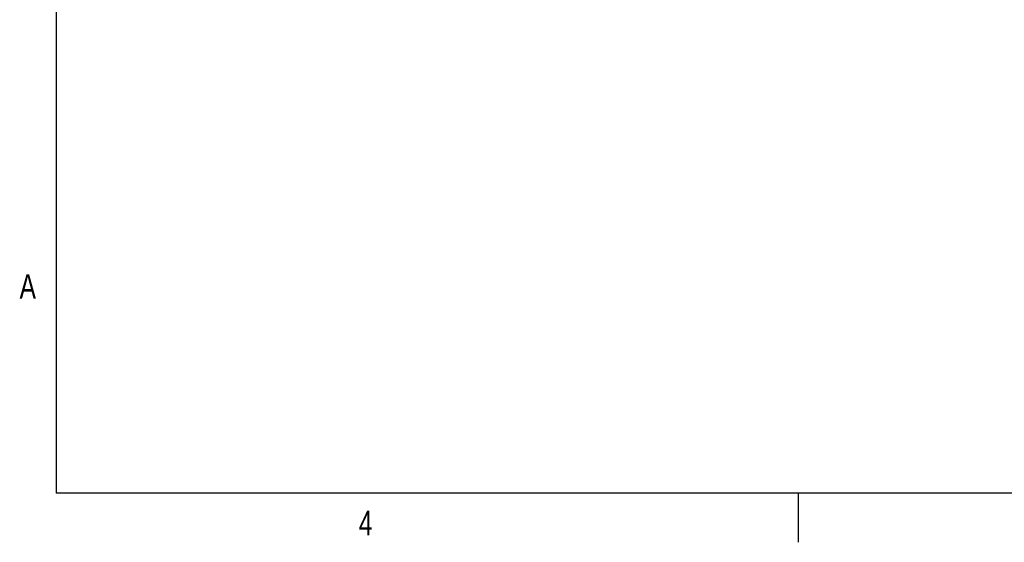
# Model space of a CAD drawing. Extents: x 0.4 to 16.6, y 0.1 to 10.9.
# Tile 1 of 22: x 0.4 to 5.3, y 0.1 to 2.7. Entities that reach past the tile are written whole.
import ezdxf

# ---------------------------------------------------------------- set-up
doc = ezdxf.new("R2010")
doc.units = 0
doc.layers.get('0').update_dxf_attribs({"linetype": 'CONTINUOUS'})
doc.styles.add('SLDTEXTSTYLE0', font='TXT', dxfattribs={"width": 0.75})

msp = doc.modelspace()

# ---------------------------------------------------------------- linework, layer by layer
at = {"color": 7, "linetype": 'CONTINUOUS'}
for p, q in [((0.62, 10.62), (0.62, 0.38)), ((16.38, 0.38), (0.62, 0.38)), ((4.25, 0.38), (4.25, 0.14))]:
    msp.add_line(p, q, dxfattribs=at)

# ---------------------------------------------------------------- texts
at = {"color": 7, "char_height": 0.12, "attachment_point": 1, "style": 'SLDTEXTSTYLE0'}
for s, insert in [('A', (0.4404, 1.4523)), ('4', (2.1001, 0.2943))]:
    msp.add_mtext(s, dxfattribs=dict(at, insert=insert))

doc.saveas('drawing.dxf')
